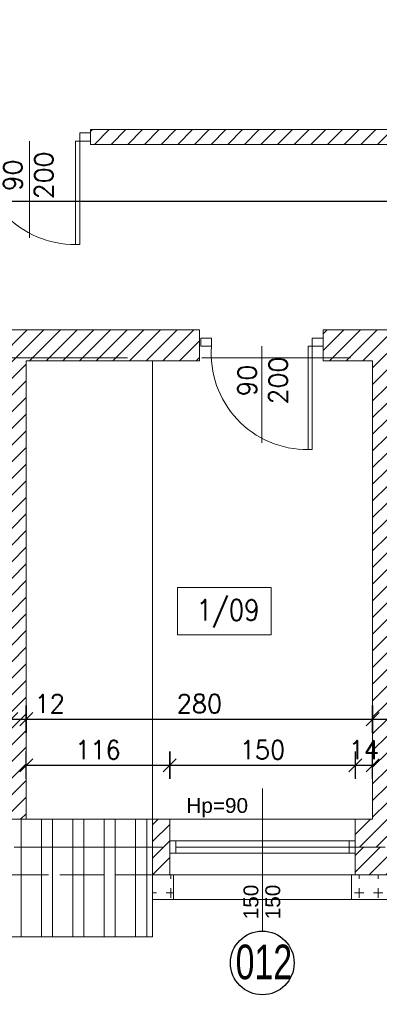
# Model space of a CAD drawing. Header units: millimetres. Extents: x -37273 to 136949, y -1495242345 to -598.
# Tile 11 of 53: x 55729 to 56019, y -22219 to -21422. Entities that reach past the tile are written whole.
import ezdxf

# ---------------------------------------------------------------- set-up
doc = ezdxf.new("R2010")
doc.units = ezdxf.units.MM
doc.linetypes.add('ACAD_ISO02W100', pattern=[15, 12, -3])
doc.linetypes.add('ACAD_ISO10W100', pattern=[18, 12, -3, 0, -3])
for name, color, linetype, lineweight in [('A-DRZ', 3, 'Continuous', 13), ('A-OKN', 3, 'Continuous', 13), ('F-BIL-OP', 103, 'Continuous', 9), ('urządzenia', 252, 'Continuous', 0), ('wymiarowannie', 253, 'Continuous', 5), ('ściany', 190, 'Continuous', 25)]:
    doc.layers.add(name, color=color, linetype=linetype, lineweight=lineweight)
for name, color, linetype in [('OPISY', 4, 'Continuous'), ('wym', 1, 'Continuous'), ('ściana', 7, 'Continuous')]:
    doc.layers.add(name, color=color, linetype=linetype)
doc.styles.add('op2', font='arial.ttf')
doc.styles.add('SIMPLEX', font='simplex', dxfattribs={"width": 0.85})
doc.styles.get("Standard").update_dxf_attribs({"font": 'arial.ttf'})
doc.styles.add('WYM_50', font='simplex.shx', dxfattribs={"width": 0.95})
doc.dimstyles.new('50', dxfattribs={"dimtxt": 15, "dimasz": 0.15, "dimexe": 13, "dimexo": 30, "dimgap": 5, "dimtad": 1, "dimdec": 0, "dimrnd": 0.5, "dimzin": 1, "dimdsep": 46, "dimtxsty": 'WYM_50', "dimblk": 'A', "dimcen": 3, "dimdle": 5, "dimse1": 1, "dimse2": 1, "dimclrd": 256, "dimclre": 256, "dimclrt": 2, "dimaunit": 1, "dimadec": 0, "dimazin": 0, "dimtfac": 0.32, "dimtdec": 0, "dimtix": 1, "dimtmove": 1, "dimatfit": 3, "dimldrblk": 'A', "dimfxl": 1, "dimtvp": 0.08, "dimtolj": 1, "dimtzin": 1, "dimarcsym": 0})

# ---------------------------------------------------------------- blocks, each defined once
blk = doc.blocks.new('DRZWI80')
at = {"layer": 'A-DRZ', "extrusion": (0, 0, -1)}
for points in [[(-63186.49, 25780.28), (-63183.49, 25780.28), (-63183.49, 25856.28)], [(-63186.49, 25856.28), (-63183.49, 25856.28)]]:
    blk.add_lwpolyline(points, dxfattribs=at)
at = {"layer": 'A-DRZ'}
for points in [[(63186.49, 25780.28), (63186.49, 25856.28)], [(63149.49, 25780.28), (63149.49, 25851.36)]]:
    blk.add_lwpolyline(points, dxfattribs=at)
for points in [[(63104.49, 25774.28), (63104.49, 25780.28), (63112.49, 25780.28), (63112.49, 25774.28)], [(63194.49, 25774.28), (63194.49, 25780.28), (63186.49, 25780.28), (63186.49, 25774.28)]]:
    blk.add_lwpolyline(points, close=True, dxfattribs=at)
at = {"layer": 'A-DRZ', "color": 1}
blk.add_arc((63182.77, 25785.79), 70.49, 89.40844, 184.48773, dxfattribs=at)
blk = doc.blocks.new('GFT43')
at = {"layer": 'A-DRZ'}
blk.add_blockref('DRZWI80', (-63194.49, -25774.28), dxfattribs=at)
blk = doc.blocks.new('A')
at = {"color": 1, "linetype": 'Continuous'}
blk.add_line((0, 73.6), (0, -73.6), dxfattribs=at)
at = {"color": 7, "linetype": 'Continuous'}
blk.add_line((-35.3, -35.3), (35.3, 35.3), dxfattribs=at)
blk = doc.blocks.new('*D2202')
at = {"layer": 'Defpoints', "color": 0, "lineweight": 13, "ltscale": 3}
for p in [(55734.02, -21972.92), (55850.02, -22025.17), (55850.02, -22068.88)]:
    blk.add_point(p, dxfattribs=at)
at = {"layer": 'wym', "lineweight": -2}
blk.add_line((55734.17, -22025.17), (55849.87, -22025.17), dxfattribs=at)
at = {"layer": 'wym', "lineweight": -2, "ltscale": 3, "xscale": 0.15, "yscale": 0.15, "zscale": 0.15, "rotation": 180}
blk.add_blockref('A', (55734.02, -22025.17), dxfattribs=at)
at = {"layer": 'wym', "lineweight": -2, "ltscale": 3, "xscale": 0.15, "yscale": 0.15, "zscale": 0.15}
blk.add_blockref('A', (55850.02, -22025.17), dxfattribs=at)
at = {"layer": 'wym', "color": 2, "ltscale": 3, "insert": (55792.02, -22012.67), "char_height": 15, "attachment_point": 5, "style": 'WYM_50'}
blk.add_mtext('\\A1;116', dxfattribs=at)
blk = doc.blocks.new('*D2203')
at = {"layer": 'Defpoints', "color": 0, "lineweight": 13, "ltscale": 3}
for p in [(56000.02, -22025.17), (55850.02, -22076.46), (56000.02, -22076.46)]:
    blk.add_point(p, dxfattribs=at)
at = {"layer": 'wym', "lineweight": -2}
blk.add_line((55850.17, -22025.17), (55999.87, -22025.17), dxfattribs=at)
at = {"layer": 'wym', "lineweight": -2, "ltscale": 3, "xscale": 0.15, "yscale": 0.15, "zscale": 0.15, "rotation": 180}
blk.add_blockref('A', (55850.02, -22025.17), dxfattribs=at)
at = {"layer": 'wym', "lineweight": -2, "ltscale": 3, "xscale": 0.15, "yscale": 0.15, "zscale": 0.15}
blk.add_blockref('A', (56000.02, -22025.17), dxfattribs=at)
at = {"layer": 'wym', "color": 2, "ltscale": 3, "insert": (55925.02, -22012.67), "char_height": 15, "attachment_point": 5, "style": 'WYM_50'}
blk.add_mtext('\\A1;150', dxfattribs=at)
blk = doc.blocks.new('*D2204')
at = {"layer": 'Defpoints', "color": 0, "lineweight": 13, "ltscale": 3}
for p in [(56014.02, -22025.17), (56000.02, -22038.1), (56014.02, -22038.1)]:
    blk.add_point(p, dxfattribs=at)
at = {"layer": 'wym', "lineweight": -2}
for p, q in [((55999.87, -22025.17), (55999.72, -22025.17)), ((56000.02, -22025.17), (56014.02, -22025.17)), ((56014.17, -22025.17), (56014.32, -22025.17))]:
    blk.add_line(p, q, dxfattribs=at)
at = {"layer": 'wym', "lineweight": -2, "ltscale": 3, "xscale": 0.15, "yscale": 0.15, "zscale": 0.15}
blk.add_blockref('A', (56000.02, -22025.17), dxfattribs=at)
at = {"layer": 'wym', "lineweight": -2, "ltscale": 3, "xscale": 0.15, "yscale": 0.15, "zscale": 0.15, "rotation": 180}
blk.add_blockref('A', (56014.02, -22025.17), dxfattribs=at)
at = {"layer": 'wym', "color": 2, "ltscale": 3, "insert": (56007.02, -22012.67), "char_height": 15, "attachment_point": 5, "style": 'WYM_50'}
blk.add_mtext('\\A1;14', dxfattribs=at)
blk = doc.blocks.new('*D2215')
at = {"layer": 'Defpoints', "color": 0, "lineweight": 13, "ltscale": 3}
for p in [(55722.02, -21955.66), (55734.02, -21955.66), (55734.02, -21987.83)]:
    blk.add_point(p, dxfattribs=at)
at = {"layer": 'wym', "lineweight": -2}
for p, q in [((55722.17, -21987.83), (55733.87, -21987.83)), ((55734.02, -21987.83), (55768.14, -21987.83))]:
    blk.add_line(p, q, dxfattribs=at)
at = {"layer": 'wym', "lineweight": -2, "ltscale": 3, "xscale": 0.15, "yscale": 0.15, "zscale": 0.15, "rotation": 180}
blk.add_blockref('A', (55722.02, -21987.83), dxfattribs=at)
at = {"layer": 'wym', "lineweight": -2, "ltscale": 3, "xscale": 0.15, "yscale": 0.15, "zscale": 0.15}
blk.add_blockref('A', (55734.02, -21987.83), dxfattribs=at)
at = {"layer": 'wym', "color": 2, "ltscale": 3, "insert": (55752.96, -21975.33), "char_height": 15, "attachment_point": 5, "style": 'WYM_50'}
blk.add_mtext('\\A1;12', dxfattribs=at)
blk = doc.blocks.new('*D2216')
at = {"layer": 'Defpoints', "color": 0, "lineweight": 13, "ltscale": 3}
for p in [(55734.02, -21965.85), (56014.02, -21965.85), (56014.02, -21987.83)]:
    blk.add_point(p, dxfattribs=at)
at = {"layer": 'wym', "lineweight": -2}
blk.add_line((55734.17, -21987.83), (56013.87, -21987.83), dxfattribs=at)
at = {"layer": 'wym', "lineweight": -2, "ltscale": 3, "xscale": 0.15, "yscale": 0.15, "zscale": 0.15, "rotation": 180}
blk.add_blockref('A', (55734.02, -21987.83), dxfattribs=at)
at = {"layer": 'wym', "lineweight": -2, "ltscale": 3, "xscale": 0.15, "yscale": 0.15, "zscale": 0.15}
blk.add_blockref('A', (56014.02, -21987.83), dxfattribs=at)
at = {"layer": 'wym', "color": 2, "ltscale": 3, "insert": (55874.02, -21975.33), "char_height": 15, "attachment_point": 5, "style": 'WYM_50'}
blk.add_mtext('\\A1;280', dxfattribs=at)
blk = doc.blocks.new('*D2217')
at = {"layer": 'Defpoints', "color": 0, "lineweight": 13, "ltscale": 3}
for p in [(56014.02, -21940.77), (56026.02, -21940.77), (56026.02, -21987.83)]:
    blk.add_point(p, dxfattribs=at)
at = {"layer": 'wym', "lineweight": -2}
blk.add_line((56014.17, -21987.83), (56025.87, -21987.83), dxfattribs=at)
at = {"layer": 'wym', "lineweight": -2, "ltscale": 3, "xscale": 0.15, "yscale": 0.15, "zscale": 0.15, "rotation": 180}
blk.add_blockref('A', (56014.02, -21987.83), dxfattribs=at)
at = {"layer": 'wym', "lineweight": -2, "ltscale": 3, "xscale": 0.15, "yscale": 0.15, "zscale": 0.15}
blk.add_blockref('A', (56026.02, -21987.83), dxfattribs=at)
at = {"layer": 'wym', "color": 2, "ltscale": 3, "insert": (56039.37, -21975.33), "char_height": 15, "attachment_point": 5, "style": 'WYM_50'}
blk.add_mtext('\\A1;12', dxfattribs=at)
blk = doc.blocks.new('*D2232')
at = {"layer": 'Defpoints', "color": 0, "lineweight": 13, "ltscale": 3}
for p in [(55612.02, -22103.45), (55850.02, -22103.45), (55850.02, -22577.21)]:
    blk.add_point(p, dxfattribs=at)
at = {"layer": 'wym', "lineweight": -2}
blk.add_line((55612.17, -22577.21), (55849.87, -22577.21), dxfattribs=at)
at = {"layer": 'wym', "lineweight": -2, "ltscale": 3, "xscale": 0.15, "yscale": 0.15, "zscale": 0.15, "rotation": 180}
blk.add_blockref('A', (55612.02, -22577.21), dxfattribs=at)
at = {"layer": 'wym', "lineweight": -2, "ltscale": 3, "xscale": 0.15, "yscale": 0.15, "zscale": 0.15}
blk.add_blockref('A', (55850.02, -22577.21), dxfattribs=at)
at = {"layer": 'wym', "color": 2, "ltscale": 3, "insert": (55731.02, -22564.71), "char_height": 15, "attachment_point": 5, "style": 'WYM_50'}
blk.add_mtext('\\A1;238', dxfattribs=at)
blk = doc.blocks.new('*D2233')
at = {"layer": 'Defpoints', "color": 0, "lineweight": 13, "ltscale": 3}
for p in [(55850.02, -22103.45), (56000.02, -22103.45), (56000.02, -22577.21)]:
    blk.add_point(p, dxfattribs=at)
at = {"layer": 'wym', "lineweight": -2}
blk.add_line((55850.17, -22577.21), (55999.87, -22577.21), dxfattribs=at)
at = {"layer": 'wym', "lineweight": -2, "ltscale": 3, "xscale": 0.15, "yscale": 0.15, "zscale": 0.15, "rotation": 180}
blk.add_blockref('A', (55850.02, -22577.21), dxfattribs=at)
at = {"layer": 'wym', "lineweight": -2, "ltscale": 3, "xscale": 0.15, "yscale": 0.15, "zscale": 0.15}
blk.add_blockref('A', (56000.02, -22577.21), dxfattribs=at)
at = {"layer": 'wym', "color": 2, "ltscale": 3, "insert": (55925.02, -22564.71), "char_height": 15, "attachment_point": 5, "style": 'WYM_50'}
blk.add_mtext('\\A1;150', dxfattribs=at)
blk = doc.blocks.new('*D2234')
at = {"layer": 'Defpoints', "color": 0, "lineweight": 13, "ltscale": 3}
for p in [(56000.02, -22103.45), (56040.02, -22103.45), (56040.02, -22577.21)]:
    blk.add_point(p, dxfattribs=at)
at = {"layer": 'wym', "lineweight": -2}
blk.add_line((56000.17, -22577.21), (56039.87, -22577.21), dxfattribs=at)
at = {"layer": 'wym', "lineweight": -2, "ltscale": 3, "xscale": 0.15, "yscale": 0.15, "zscale": 0.15, "rotation": 180}
blk.add_blockref('A', (56000.02, -22577.21), dxfattribs=at)
at = {"layer": 'wym', "lineweight": -2, "ltscale": 3, "xscale": 0.15, "yscale": 0.15, "zscale": 0.15}
blk.add_blockref('A', (56040.02, -22577.21), dxfattribs=at)
at = {"layer": 'wym', "color": 2, "ltscale": 3, "insert": (56020.02, -22564.71), "char_height": 15, "attachment_point": 5, "style": 'WYM_50'}
blk.add_mtext('\\A1;40', dxfattribs=at)
blk = doc.blocks.new('*D2238')
at = {"layer": 'Defpoints', "color": 0, "lineweight": 13, "ltscale": 3}
for p in [(54993.02, -22113.88), (57823.02, -22113.88), (57823.02, -22617.39)]:
    blk.add_point(p, dxfattribs=at)
at = {"layer": 'wym', "lineweight": -2}
blk.add_line((54993.17, -22617.39), (57822.87, -22617.39), dxfattribs=at)
at = {"layer": 'wym', "lineweight": -2, "ltscale": 3, "xscale": 0.15, "yscale": 0.15, "zscale": 0.15, "rotation": 180}
blk.add_blockref('A', (54993.02, -22617.39), dxfattribs=at)
at = {"layer": 'wym', "lineweight": -2, "ltscale": 3, "xscale": 0.15, "yscale": 0.15, "zscale": 0.15}
blk.add_blockref('A', (57823.02, -22617.39), dxfattribs=at)
at = {"layer": 'wym', "color": 2, "ltscale": 3, "insert": (56408.02, -22604.89), "char_height": 15, "attachment_point": 5, "style": 'WYM_50'}
blk.add_mtext('\\A1;2830', dxfattribs=at)
blk = doc.blocks.new('*D2295')
at = {"layer": 'Defpoints', "color": 0, "lineweight": 13, "ltscale": 3}
for p in [(55446.02, -21532.38), (56680.02, -21544.88), (56680.02, -21568.72)]:
    blk.add_point(p, dxfattribs=at)
at = {"layer": 'wym', "lineweight": -2}
blk.add_line((55446.17, -21568.72), (56679.87, -21568.72), dxfattribs=at)
at = {"layer": 'wym', "lineweight": -2, "ltscale": 3, "xscale": 0.15, "yscale": 0.15, "zscale": 0.15, "rotation": 180}
blk.add_blockref('A', (55446.02, -21568.72), dxfattribs=at)
at = {"layer": 'wym', "lineweight": -2, "ltscale": 3, "xscale": 0.15, "yscale": 0.15, "zscale": 0.15}
blk.add_blockref('A', (56680.02, -21568.72), dxfattribs=at)
at = {"layer": 'wym', "color": 2, "ltscale": 3, "insert": (56063.02, -21556.22), "char_height": 15, "attachment_point": 5, "style": 'WYM_50'}
blk.add_mtext('\\A1;1234', dxfattribs=at)

msp = doc.modelspace()

# ---------------------------------------------------------------- hatches: boundary and pattern name
at = {"layer": 'wymiarowannie', "lineweight": 13, "ltscale": 3}
h = msp.add_hatch(dxfattribs=at)
h.set_pattern_fill('ANSI31', color=5, scale=3)
h.set_pattern_definition([(45, (55786.015, -21552.882), (-6.73519, 6.73519), [])])
h.paths.add_polyline_path([(56618.02, -21536.88), (56618.02, -21507.88), (56887.02, -21507.88), (56887.02, -21146.88), (56902.02, -21146.88), (56902.02, -21507.88), (57486.02, -21507.88), (57486.02, -21536.88), (56692.02, -21536.88), (56692.02, -21552.88), (56680.02, -21552.88), (56680.02, -21536.88)])
h.paths.add_polyline_path([(55786.02, -21522.88), (55786.02, -21510.88), (56333.02, -21510.88), (56333.02, -21317.88), (56345.02, -21317.88), (56345.02, -21507.88), (56618.02, -21507.88), (56618.02, -21536.88), (56290.02, -21536.88), (56290.02, -21522.88)])
h.paths.add_polyline_path([(57586.02, -21536.88), (57586.02, -21507.88), (57759.02, -21507.88), (57759.02, -21407.88), (57778.02, -21407.88), (57778.02, -21211.58), (57798.44, -21211.58), (57799.02, -21536.88)])
h.paths.add_polyline_path([(57798.99, -21520.38), (57798.44, -21211.58), (57823.02, -21211.58), (57823.02, -21520.38)])
h.paths.add_polyline_path([(57798.05, -20989.6), (57823.02, -20989.6), (57823.02, -21211.58), (57798.44, -21211.58)])
h.paths.add_polyline_path([(57778.02, -21211.58), (57778.02, -20989.6), (57798.05, -20989.6), (57798.44, -21211.58)])
h.paths.add_polyline_path([(56333.02, -21146.88), (56345.02, -21146.88), (56345.02, -21217.88), (56333.02, -21217.88)])
h.paths.add_polyline_path([(57799.02, -21536.88), (57823.02, -21536.88), (57823.02, -21520.38), (57798.99, -21520.38)])
h.paths.add_polyline_path([(57698.22, -21507.44), (57698.22, -21537.33), (57675.72, -21537.33), (57675.72, -21507.44)], flags=9)
h = msp.add_hatch(dxfattribs=at)
h.set_pattern_fill('ANSI31', color=5, scale=3)
h.set_pattern_definition([(45, (54993.015, -22091.382), (-6.73519, 6.73519), [])])
h.paths.add_polyline_path([(56167.02, -21697.88), (56167.02, -21695.38), (56501.24, -21695.38), (56501.24, -21697.88), (56355.03, -21697.88), (56355.03, -21762.1), (56330.02, -21762.1), (56330.02, -22068.88), (56318.02, -22068.88), (56318.02, -21697.88)])
h.paths.add_polyline_path([(55610.02, -21697.88), (55610.02, -21695.38), (55874.02, -21695.38), (55874.02, -21697.88), (55734.02, -21697.88), (55734.02, -22068.88), (55722.02, -22068.88), (55722.02, -21697.88)])
h.paths.add_polyline_path([(56618.02, -21672.88), (56680.02, -21672.88), (56680.02, -21652.88), (56692.02, -21652.88), (56692.02, -21672.88), (56837.02, -21672.88), (56837.02, -21697.88), (56640.02, -21697.88), (56640.02, -22068.88), (56618.02, -22068.88)])
h.paths.add_polyline_path([(55016.02, -21859.85), (55016.02, -21695.38), (55510.02, -21695.38), (55510.02, -21697.88), (55192.02, -21697.88), (55192.02, -21723.88), (55039.02, -21723.88), (55039.02, -21859.85)])
h.paths.add_polyline_path([(55974.02, -21697.88), (55974.02, -21695.38), (56067.02, -21695.38), (56067.02, -21697.88), (56026.02, -21697.88), (56026.02, -22068.88), (56040.02, -22068.88), (56040.02, -22091.38), (56000.02, -22091.38), (56000.02, -22068.88), (56014.02, -22068.88), (56014.02, -21697.88)])
h.paths.add_polyline_path([(55016.02, -21695.38), (55016.02, -21672.88), (55146.02, -21672.88), (55146.02, -21647.28), (55192.02, -21647.28), (55192.02, -21672.88), (55426.02, -21672.88), (55426.02, -21641.88), (55446.02, -21641.88), (55446.02, -21672.88), (55510.02, -21672.88), (55510.02, -21695.38)])
h.paths.add_polyline_path([(56167.02, -21695.38), (56167.02, -21672.88), (56501.24, -21672.88), (56501.24, -21695.38)])
h.paths.add_polyline_path([(56599.02, -21908.88), (56599.02, -21858.88), (56615.02, -21858.88), (56615.02, -21697.88), (56601.24, -21697.88), (56601.24, -21672.88), (56618.02, -21672.88), (56618.02, -22068.88), (56615.02, -22068.88), (56615.02, -21908.88)])
h.paths.add_polyline_path([(55610.02, -21695.38), (55610.02, -21672.88), (55874.02, -21672.88), (55874.02, -21695.38)])
h.paths.add_polyline_path([(54993.02, -21695.38), (55016.02, -21695.38), (55016.02, -21859.85), (54993.02, -21859.85)])
h.paths.add_polyline_path([(55974.02, -21695.38), (55974.02, -21672.88), (56067.02, -21672.88), (56067.02, -21695.38)])
h.paths.add_polyline_path([(54993.02, -21695.38), (54993.02, -21672.88), (55016.02, -21672.88), (55016.02, -21695.38)])
h.paths.add_polyline_path([(55229.75, -21670.1), (55229.75, -21700.67), (55207.25, -21700.67), (55207.25, -21670.1)], flags=9)
h.paths.add_polyline_path([(55229.75, -21645.13), (55229.75, -21675.03), (55207.25, -21675.03), (55207.25, -21645.13)], flags=9)
h.paths.add_polyline_path([(56021.28, -22023.92), (55992.75, -22023.92), (55992.75, -22001.42), (56021.28, -22001.42)], flags=9)
h.paths.add_polyline_path([(56047.28, -22023.92), (56018.75, -22023.92), (56018.75, -22001.42), (56047.28, -22001.42)], flags=9)
h.paths.add_polyline_path([(56053.3, -21986.58), (56025.44, -21986.58), (56025.44, -21964.08), (56053.3, -21964.08)], flags=9)
h = msp.add_hatch(dxfattribs=at)
h.set_pattern_fill('STEEL', color=252, scale=8, angle=45)
h.set_pattern_definition([(90, (55704.398, -15895.93), (-25.4, 2e-15), []), (90, (55695.418, -15886.95), (-25.4, 2e-15), [])])
h.paths.add_polyline_path([(55836.02, -22068.88), (55626.02, -22068.88), (55626.02, -22163.88), (55836.02, -22163.88)])
h = msp.add_hatch(dxfattribs=at)
h.set_pattern_fill('ANSI31', color=5, scale=3)
h.set_pattern_definition([(45, (55836.015, -22113.882), (-6.73519, 6.73519), [])])
h.paths.add_polyline_path([(56000.02, -22113.88), (56000.02, -22091.38), (56040.02, -22091.38), (56040.02, -22113.88)])
h.paths.add_polyline_path([(56545.02, -22113.88), (56545.02, -22091.38), (56585.02, -22091.38), (56585.02, -22113.88)])
h.paths.add_polyline_path([(56545.02, -22091.38), (56545.02, -22068.88), (56585.02, -22068.88), (56585.02, -22091.38)])
h.paths.add_polyline_path([(55836.02, -22091.38), (55836.02, -22068.88), (55850.02, -22068.88), (55850.02, -22091.38)])
h.paths.add_polyline_path([(55836.02, -22113.88), (55836.02, -22091.38), (55850.02, -22091.38), (55850.02, -22113.88)])
h.paths.add_polyline_path([(56190.02, -22091.38), (56190.02, -22068.88), (56204.02, -22068.88), (56204.02, -22091.38)])
h.paths.add_polyline_path([(56190.02, -22113.88), (56190.02, -22091.38), (56204.02, -22091.38), (56204.02, -22113.88)])
h = msp.add_hatch(dxfattribs=at)
h.set_pattern_fill('CROSS', color=1, scale=0.6, angle=45)
h.set_pattern_definition([(90, (-3.81, -3.81), (-15.24, 9e-16), [7.62, -7.62]), (180, (0, 0), (-2e-15, -15.24), [7.62, -7.62])])
h.paths.add_polyline_path([(55997.02, -22133.88), (56043.02, -22133.88), (56043.02, -22113.88), (56040.02, -22113.88), (56000.02, -22113.88), (55997.02, -22113.88)])
h.paths.add_polyline_path([(55836.02, -22133.88), (55853.02, -22133.88), (55853.02, -22113.88), (55850.02, -22113.88), (55836.02, -22113.88)])
h.paths.add_polyline_path([(56187.02, -22133.88), (56204.02, -22133.88), (56204.02, -22113.88), (56190.02, -22113.88), (56187.02, -22113.88)])

# ---------------------------------------------------------------- linework, layer by layer
at = {"layer": 'A-OKN'}
for p, q in [((56000.02, -22068.88), (55850.02, -22068.88)), ((56000.02, -22086.38), (55850.02, -22086.38)), ((56000.02, -22086.38), (55850.02, -22086.38)), ((55855.02, -22086.38), (55855.02, -22096.38)), ((55855.02, -22086.38), (55855.02, -22096.38)), ((55995.02, -22086.38), (55995.02, -22096.38)), ((55995.02, -22086.38), (55995.02, -22096.38)), ((56000.02, -22096.38), (55850.02, -22096.38)), ((56000.02, -22096.38), (55850.02, -22096.38)), ((55855.02, -22091.38), (55995.02, -22091.38)), ((55855.02, -22091.38), (55995.02, -22091.38)), ((56000.02, -22113.88), (55850.02, -22113.88))]:
    msp.add_line(p, q, dxfattribs=at)
msp.add_lwpolyline([(55853.02, -22133.88), (55997.02, -22133.88)], dxfattribs=at)
at = {"layer": 'F-BIL-OP', "color": 0}
msp.add_lwpolyline([(55856.18, -21881.23), (55932.13, -21881.23), (55932.13, -21919.62), (55856.18, -21919.62)], close=True, dxfattribs=at)
at = {"layer": 'urządzenia'}
msp.add_line((55836.02, -22113.88), (55836.02, -21697.88), dxfattribs=at)
at = {"layer": 'wymiarowannie', "color": 1, "lineweight": 13, "ltscale": 3}
for p, q in [((55874.02, -21697.88), (55874.02, -21672.88)), ((55734.02, -22068.88), (55850.02, -22068.88)), ((55850.02, -22068.88), (55850.02, -22113.88))]:
    msp.add_line(p, q, dxfattribs=at)
at = {"layer": 'wymiarowannie', "color": 251, "linetype": 'ACAD_ISO10W100', "lineweight": 13, "ltscale": 10}
for p, q in [((56536.32, -21695.38), (54535.13, -21695.38)), ((58005.32, -22091.38), (54535.13, -22091.38))]:
    msp.add_line(p, q, dxfattribs=at)
at = {"layer": 'wymiarowannie', "ltscale": 3}
msp.add_line((55925.02, -22044.03), (55925.02, -22159.34), dxfattribs=at)
at = {"layer": 'wymiarowannie', "color": 252, "linetype": 'ACAD_ISO02W100', "lineweight": 13, "ltscale": 3}
msp.add_line((55626.02, -22113.88), (55836.02, -22113.88), dxfattribs=at)
at = {"layer": 'wymiarowannie', "color": 5, "lineweight": 13, "ltscale": 3}
msp.add_lwpolyline([(55836.02, -22068.88), (55626.02, -22068.88), (55626.02, -22163.88), (55836.02, -22163.88)], close=True, dxfattribs=at)
at = {"layer": 'ściana', "lineweight": 13, "ltscale": 3}
for p, q in [((55786.02, -21510.88), (56333.02, -21510.88)), ((55786.02, -21522.88), (55786.02, -21510.88)), ((55786.02, -21522.88), (56290.02, -21522.88)), ((55610.02, -21672.88), (55874.02, -21672.88)), ((55974.02, -21672.88), (56067.02, -21672.88)), ((55974.02, -21697.88), (55974.02, -21672.88)), ((55734.02, -21697.88), (55874.02, -21697.88)), ((55734.02, -21697.88), (55734.02, -22068.88)), ((55734.02, -21697.88), (55874.02, -21697.88)), ((55974.02, -21697.88), (56014.02, -21697.88)), ((56014.02, -21697.88), (56014.02, -22068.88)), ((55734.02, -22068.88), (55722.02, -22068.88)), ((55836.02, -22068.88), (55850.02, -22068.88)), ((55836.02, -22068.88), (55836.02, -22113.88)), ((55850.02, -22068.88), (55850.02, -22113.88)), ((56000.02, -22068.88), (56014.02, -22068.88)), ((56000.02, -22068.88), (56000.02, -22113.88)), ((56000.02, -22068.88), (56000.02, -22113.88)), ((55836.02, -22113.88), (55850.02, -22113.88)), ((56000.02, -22113.88), (56040.02, -22113.88))]:
    msp.add_line(p, q, dxfattribs=at)
at = {"layer": 'ściana', "color": 1, "lineweight": 13, "ltscale": 3}
for points in [[(55853.02, -22113.88), (55853.02, -22133.88)], [(55997.02, -22113.88), (55997.02, -22133.88)], [(55836.02, -22133.88), (55853.02, -22133.88)], [(55997.02, -22133.88), (56043.02, -22133.88)]]:
    msp.add_lwpolyline(points, dxfattribs=at)
at = {"layer": 'ściany', "color": 5, "ltscale": 100}
msp.add_circle((55924.83, -22185.09), 25.74, dxfattribs=at)

# ---------------------------------------------------------------- block references
at = {"layer": 'A-DRZ', "xscale": -1.1, "yscale": 1.1, "zscale": 1.1, "rotation": 180}
for p in [(55786.02, -21513.58), (55974.02, -21679.57)]:
    msp.add_blockref('GFT43', p, dxfattribs=at)

# ---------------------------------------------------------------- texts
at = {"layer": 'A-DRZ', "char_height": 15, "attachment_point": 5, "rotation": 90}
for insert in [(55735.7, -21547.91), (55925.14, -21713.89)]:
    msp.add_mtext('\\pxqc;{\\Fsimplex|c238;90\\P\\pq*;\\Fsimplex|c0;2\\Fsimplex|c238;00}', dxfattribs=dict(at, insert=insert))
at = {"layer": 'F-BIL-OP', "color": 0, "style": 'SIMPLEX', "width": 0.85}
msp.add_text('1/09', height=17, dxfattribs=at).set_placement((55871.76, -21908.09))
at = {"layer": 'OPISY', "color": 4, "ltscale": 3, "style": 'op2', "width": 0.7}
msp.add_text('012', height=28, dxfattribs=at).set_placement((55903.28, -22198.27))
at = {"layer": 'urządzenia', "insert": (55888.38, -22059.49), "char_height": 12, "attachment_point": 5}
msp.add_mtext('Hp=90', dxfattribs=at)
at = {"layer": 'wymiarowannie', "color": 1, "lineweight": 13, "ltscale": 3, "insert": (55915.71, -22135.76), "char_height": 12, "attachment_point": 5, "rotation": 90}
msp.add_mtext('150', dxfattribs=at)
at = {"layer": 'wymiarowannie', "color": 1, "lineweight": 13, "ltscale": 3, "insert": (55933.37, -22135.76), "char_height": 12, "width": 30.7607, "attachment_point": 5, "rotation": 90}
msp.add_mtext('150', dxfattribs=at)

# ---------------------------------------------------------------- dimensions: what is measured, and where the dimension line sits
at = {"layer": 'wym'}
for base, p1, p2, picture, middle in [((56680.02, -21568.72), (55446.02, -21532.38), (56680.02, -21544.88), '*D2295', (56063.02, -21556.22)), ((56014.02, -21987.83), (55734.02, -21965.85), (56014.02, -21965.85), '*D2216', (55874.02, -21975.33)), ((55850.02, -22025.17), (55734.02, -21972.92), (55850.02, -22068.88), '*D2202', (55792.02, -22012.67)), ((56000.02, -22025.17), (55850.02, -22076.46), (56000.02, -22076.46), '*D2203', (55925.02, -22012.67)), ((56014.02, -22025.17), (56000.02, -22038.1), (56014.02, -22038.1), '*D2204', (56007.02, -22012.67)), ((55850.02, -22577.21), (55612.02, -22103.45), (55850.02, -22103.45), '*D2232', (55731.02, -22564.71)), ((56000.02, -22577.21), (55850.02, -22103.45), (56000.02, -22103.45), '*D2233', (55925.02, -22564.71)), ((56040.02, -22577.21), (56000.02, -22103.45), (56040.02, -22103.45), '*D2234', (56020.02, -22564.71)), ((57823.02, -22617.39), (54993.02, -22113.88), (57823.02, -22113.88), '*D2238', (56408.02, -22604.89))]:
    dim = msp.add_linear_dim(base=base, p1=p1, p2=p2, dimstyle='50', override={"dimblk": 'A', "dimfxl": 0, "dimarcsym": 1}, dxfattribs=at)
    dim.commit()
    dim.dimension.update_dxf_attribs({"geometry": picture, "text_midpoint": middle})
for base, p1, p2, picture, middle in [((56026.02, -21987.83), (56014.02, -21940.77), (56026.02, -21940.77), '*D2217', (56039.37, -21987.83)), ((55734.02, -21987.83), (55722.02, -21955.66), (55734.02, -21955.66), '*D2215', (55752.96, -21987.83))]:
    dim = msp.add_linear_dim(base=base, p1=p1, p2=p2, dimstyle='50', override={"dimblk": 'A', "dimfxl": 0, "dimarcsym": 1}, dxfattribs=at)
    dim.commit()
    dim.dimension.update_dxf_attribs({"geometry": picture, "text_midpoint": middle, "dimtype": 160})

doc.saveas('drawing.dxf')
